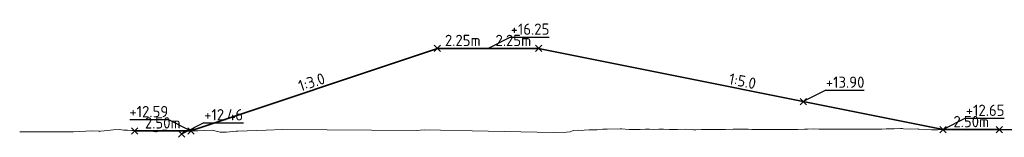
# Model space of a CAD drawing. Header units: metres. Extents: x 202146 to 211382, y 396791 to 397727.
# Tile 14 of 19: x 211078.04 to 211121.84, y 397198.6 to 397203.81. Entities that reach past the tile are written whole.
import ezdxf

# ---------------------------------------------------------------- set-up
doc = ezdxf.new("R2010")
doc.units = ezdxf.units.M
for name, color, linetype, lineweight in [('B-WA-GW-MAAIVELD-G', 8, 'Continuous', 18), ('N-WA-GW-AFWERKEN_INZAAIEN-G', 60, 'Continuous', 35), ('N-WA-GW-GROND-G', 22, 'Continuous', 35), ('T-WA-OG-KADASTRAAL_TIJDELIJKE_INGEBRUIKNAME-G', 7, 'Continuous', 25), ('X-XX-AL-DETAIL_1-S', 253, 'Continuous', 18), ('X-XX-AL-T25', 7, 'Continuous', 25)]:
    doc.layers.add(name, color=color, linetype=linetype, lineweight=lineweight)
doc.layers.add('C3D-SECTION', color=7, linetype='Continuous')
doc.styles.add('NLCS-ISO', font='NLCS-ISO.ttf')

# ---------------------------------------------------------------- blocks, each defined once
blk = doc.blocks.new('*U132')
at = {"layer": 'B-WA-GW-MAAIVELD-G', "color": 8, "linetype": 'Continuous', "lineweight": 18}
for p, q in [((211081.961, 397198.901), (211082.205, 397198.935)), ((211082.205, 397198.935), (211082.468, 397198.944)), ((211082.468, 397198.944), (211082.675, 397198.912)), ((211082.675, 397198.912), (211082.832, 397198.91)), ((211082.832, 397198.91), (211083.032, 397198.895)), ((211083.296, 397198.904), (211083.389, 397198.911)), ((211083.389, 397198.911), (211083.46, 397198.905)), ((211084.123, 397198.842), (211084.46, 397198.926)), ((211084.46, 397198.926), (211084.715, 397198.902)), ((211085.97, 397198.884), (211086.244, 397198.909)), ((211086.244, 397198.909), (211086.597, 397198.918)), ((211086.597, 397198.918), (211086.601, 397198.918)), ((211086.601, 397198.918), (211086.606, 397198.917)), ((211086.606, 397198.917), (211086.958, 397198.835)), ((211087.745, 397198.875), (211089.013, 397198.917)), ((211089.013, 397198.917), (211089.735, 397198.94)), ((211089.735, 397198.94), (211095.674, 397198.905)), ((211095.674, 397198.905), (211096.047, 397198.928)), ((211096.047, 397198.928), (211098.875, 397198.874)), ((211102.66, 397198.907), (211102.913, 397198.914)), ((211102.913, 397198.914), (211103.017, 397198.907)), ((211103.017, 397198.907), (211103.154, 397198.917)), ((211103.154, 397198.917), (211103.374, 397198.935)), ((211103.374, 397198.935), (211103.541, 397198.935)), ((211103.541, 397198.935), (211103.731, 397198.934)), ((211103.731, 397198.934), (211103.982, 397198.957)), ((211103.982, 397198.957), (211104.168, 397198.956)), ((211104.168, 397198.956), (211104.754, 397198.978)), ((211104.754, 397198.978), (211104.796, 397198.978)), ((211104.796, 397198.978), (211104.809, 397198.978)), ((211104.809, 397198.978), (211105.158, 397198.949)), ((211105.158, 397198.949), (211105.423, 397198.95)), ((211105.423, 397198.95), (211105.515, 397198.947)), ((211105.515, 397198.947), (211105.636, 397198.952)), ((211105.636, 397198.952), (211105.872, 397198.962)), ((211105.872, 397198.962), (211106.051, 397198.957)), ((211106.051, 397198.957), (211106.229, 397198.951)), ((211106.229, 397198.951), (211106.464, 397198.957)), ((211106.464, 397198.957), (211106.586, 397198.955)), ((211106.586, 397198.955), (211106.678, 397198.955)), ((211106.678, 397198.955), (211106.943, 397198.939)), ((211106.943, 397198.939), (211107.291, 397198.95)), ((211107.291, 397198.95), (211107.3, 397198.949)), ((211107.3, 397198.949), (211107.306, 397198.95)), ((211107.306, 397198.95), (211107.656, 397198.956)), ((211107.656, 397198.956), (211107.933, 397198.94)), ((211107.933, 397198.94), (211108.013, 397198.936)), ((211108.013, 397198.936), (211108.119, 397198.938)), ((211108.119, 397198.938), (211108.37, 397198.948)), ((211108.37, 397198.948), (211108.561, 397198.953)), ((211108.561, 397198.953), (211108.727, 397198.953)), ((211108.727, 397198.953), (211108.946, 397198.951)), ((211108.946, 397198.951), (211109.084, 397198.951)), ((211109.084, 397198.951), (211109.188, 397198.949)), ((211109.188, 397198.949), (211109.441, 397198.95)), ((211109.441, 397198.95), (211109.774, 397198.962)), ((211109.774, 397198.962), (211109.798, 397198.963)), ((211109.798, 397198.963), (211109.816, 397198.962)), ((211109.816, 397198.962), (211110.155, 397198.956)), ((211110.155, 397198.956), (211110.444, 397198.958)), ((211110.444, 397198.958), (211110.601, 397198.95)), ((211110.601, 397198.95), (211111.071, 397198.942)), ((211111.071, 397198.942), (211111.225, 397198.947)), ((211111.225, 397198.947), (211111.428, 397198.951)), ((211111.428, 397198.951), (211111.582, 397198.947)), ((211111.582, 397198.947), (211111.699, 397198.947)), ((211111.699, 397198.947), (211111.939, 397198.948)), ((211111.939, 397198.948), (211112.256, 397198.951)), ((211112.256, 397198.951), (211112.296, 397198.953)), ((211112.296, 397198.953), (211112.326, 397198.953)), ((211112.326, 397198.953), (211112.653, 397198.952)), ((211112.653, 397198.952), (211112.954, 397198.955)), ((211112.954, 397198.955), (211113.01, 397198.956)), ((211113.01, 397198.956), (211113.083, 397198.958)), ((211113.083, 397198.958), (211113.366, 397198.972)), ((211113.366, 397198.972), (211113.581, 397198.96)), ((211113.581, 397198.96), (211113.723, 397198.954)), ((211113.723, 397198.954), (211113.911, 397198.956)), ((211113.911, 397198.956), (211114.08, 397198.959)), ((211114.08, 397198.959), (211114.209, 397198.962)), ((211114.209, 397198.962), (211114.437, 397198.959)), ((211114.437, 397198.959), (211114.738, 397198.96)), ((211114.738, 397198.96), (211114.794, 397198.959)), ((211114.794, 397198.959), (211114.836, 397198.959)), ((211114.836, 397198.959), (211115.151, 397198.964)), ((211115.151, 397198.964), (211115.464, 397198.955)), ((211115.464, 397198.955), (211115.508, 397198.955)), ((211115.508, 397198.955), (211115.566, 397198.955)), ((211115.566, 397198.955), (211115.865, 397198.958)), ((211115.865, 397198.958), (211116.091, 397198.958)), ((211116.091, 397198.958), (211116.221, 397198.96)), ((211116.221, 397198.96), (211116.393, 397198.962)), ((211116.393, 397198.962), (211116.578, 397198.969)), ((211116.578, 397198.969), (211116.719, 397198.973)), ((211116.719, 397198.973), (211116.935, 397198.978)), ((211116.935, 397198.978), (211117.22, 397198.983)), ((211117.22, 397198.983), (211117.292, 397198.983)), ((211117.292, 397198.983), (211117.346, 397198.98)), ((211117.346, 397198.98), (211117.649, 397198.966)), ((211117.649, 397198.966), (211117.974, 397198.969)), ((211117.974, 397198.969), (211118.006, 397198.967)), ((211118.006, 397198.967), (211118.048, 397198.965)), ((211118.048, 397198.965), (211118.363, 397198.946)), ((211118.363, 397198.946), (211118.601, 397198.937)), ((211118.601, 397198.937), (211118.72, 397198.936)), ((211118.72, 397198.936), (211118.875, 397198.936)), ((211118.875, 397198.936), (211119.076, 397198.942)), ((211119.076, 397198.942), (211119.229, 397198.938)), ((211119.229, 397198.938), (211119.433, 397198.935)), ((211119.433, 397198.935), (211119.703, 397198.935)), ((211119.703, 397198.935), (211119.79, 397198.935)), ((211119.79, 397198.935), (211119.857, 397198.933)), ((211119.857, 397198.933), (211120.147, 397198.923)), ((211120.147, 397198.923), (211120.484, 397198.939)), ((211120.484, 397198.939), (211120.504, 397198.939)), ((211120.504, 397198.939), (211120.53, 397198.941)), ((211120.53, 397198.941), (211120.861, 397198.932)), ((211120.861, 397198.932), (211121.112, 397198.938)), ((211121.112, 397198.938), (211121.218, 397198.933)), ((211121.218, 397198.933), (211121.358, 397198.934)), ((211121.358, 397198.934), (211121.575, 397198.953)), ((211121.575, 397198.953), (211121.739, 397198.938)), ((211121.739, 397198.938), (211121.931, 397198.935)), ((211078.043, 397198.84), (211079.057, 397198.838)), ((211079.057, 397198.838), (211080.436, 397198.848)), ((211080.436, 397198.848), (211081.256, 397198.886)), ((211081.256, 397198.886), (211081.577, 397198.865)), ((211081.577, 397198.865), (211081.595, 397198.864)), ((211081.595, 397198.864), (211081.641, 397198.865)), ((211081.641, 397198.865), (211081.961, 397198.901)), ((211083.032, 397198.895), (211083.296, 397198.904)), ((211083.46, 397198.905), (211083.746, 397198.896)), ((211083.746, 397198.896), (211084.087, 397198.841)), ((211084.087, 397198.841), (211084.103, 397198.839)), ((211084.103, 397198.839), (211084.123, 397198.842)), ((211084.715, 397198.902), (211084.816, 397198.895)), ((211084.816, 397198.895), (211084.951, 397198.897)), ((211084.951, 397198.897), (211085.53, 397198.885)), ((211085.53, 397198.885), (211085.778, 397198.881)), ((211085.778, 397198.881), (211085.887, 397198.888)), ((211085.887, 397198.888), (211085.97, 397198.884)), ((211086.958, 397198.835), (211087.225, 397198.832)), ((211087.225, 397198.832), (211087.671, 397198.875)), ((211087.671, 397198.875), (211087.745, 397198.875)), ((211098.875, 397198.874), (211101.783, 397198.818)), ((211101.783, 397198.818), (211102.366, 397198.821)), ((211102.366, 397198.821), (211102.524, 397198.845)), ((211102.524, 397198.845), (211102.66, 397198.907))]:
    blk.add_line(p, q, dxfattribs=at)
blk = doc.blocks.new('*U133')
at = {"layer": 'B-WA-GW-MAAIVELD-G', "color": 8, "linetype": 'Continuous', "lineweight": 18}
for p, q in [((211081.961, 397198.901), (211082.205, 397198.935)), ((211082.205, 397198.935), (211082.468, 397198.944)), ((211082.468, 397198.944), (211082.675, 397198.912)), ((211082.675, 397198.912), (211082.832, 397198.91)), ((211082.832, 397198.91), (211083.032, 397198.895)), ((211083.296, 397198.904), (211083.389, 397198.911)), ((211083.389, 397198.911), (211083.46, 397198.905)), ((211084.123, 397198.842), (211084.46, 397198.926)), ((211084.46, 397198.926), (211084.715, 397198.902)), ((211085.97, 397198.884), (211086.244, 397198.909)), ((211086.244, 397198.909), (211086.597, 397198.918)), ((211086.597, 397198.918), (211086.601, 397198.918)), ((211086.601, 397198.918), (211086.606, 397198.917)), ((211086.606, 397198.917), (211086.958, 397198.835)), ((211087.745, 397198.875), (211089.013, 397198.917)), ((211089.013, 397198.917), (211089.735, 397198.94)), ((211089.735, 397198.94), (211095.674, 397198.905)), ((211095.674, 397198.905), (211096.047, 397198.928)), ((211096.047, 397198.928), (211098.875, 397198.874)), ((211102.66, 397198.907), (211102.913, 397198.914)), ((211102.913, 397198.914), (211103.017, 397198.907)), ((211103.017, 397198.907), (211103.154, 397198.917)), ((211103.154, 397198.917), (211103.374, 397198.935)), ((211103.374, 397198.935), (211103.541, 397198.935)), ((211103.541, 397198.935), (211103.731, 397198.934)), ((211103.731, 397198.934), (211103.982, 397198.957)), ((211103.982, 397198.957), (211104.168, 397198.956)), ((211104.168, 397198.956), (211104.754, 397198.978)), ((211104.754, 397198.978), (211104.796, 397198.978)), ((211104.796, 397198.978), (211104.809, 397198.978)), ((211104.809, 397198.978), (211105.158, 397198.949)), ((211105.158, 397198.949), (211105.423, 397198.95)), ((211105.423, 397198.95), (211105.515, 397198.947)), ((211105.515, 397198.947), (211105.636, 397198.952)), ((211105.636, 397198.952), (211105.872, 397198.962)), ((211105.872, 397198.962), (211106.051, 397198.957)), ((211106.051, 397198.957), (211106.229, 397198.951)), ((211106.229, 397198.951), (211106.464, 397198.957)), ((211106.464, 397198.957), (211106.586, 397198.955)), ((211106.586, 397198.955), (211106.678, 397198.955)), ((211106.678, 397198.955), (211106.943, 397198.939)), ((211106.943, 397198.939), (211107.291, 397198.95)), ((211107.291, 397198.95), (211107.3, 397198.949)), ((211107.3, 397198.949), (211107.306, 397198.95)), ((211107.306, 397198.95), (211107.656, 397198.956)), ((211107.656, 397198.956), (211107.933, 397198.94)), ((211107.933, 397198.94), (211108.013, 397198.936)), ((211108.013, 397198.936), (211108.119, 397198.938)), ((211108.119, 397198.938), (211108.37, 397198.948)), ((211108.37, 397198.948), (211108.561, 397198.953)), ((211108.561, 397198.953), (211108.727, 397198.953)), ((211108.727, 397198.953), (211108.946, 397198.951)), ((211108.946, 397198.951), (211109.084, 397198.951)), ((211109.084, 397198.951), (211109.188, 397198.949)), ((211109.188, 397198.949), (211109.441, 397198.95)), ((211109.441, 397198.95), (211109.774, 397198.962)), ((211109.774, 397198.962), (211109.798, 397198.963)), ((211109.798, 397198.963), (211109.816, 397198.962)), ((211109.816, 397198.962), (211110.155, 397198.956)), ((211110.155, 397198.956), (211110.444, 397198.958)), ((211110.444, 397198.958), (211110.601, 397198.95)), ((211110.601, 397198.95), (211111.071, 397198.942)), ((211111.071, 397198.942), (211111.225, 397198.947)), ((211111.225, 397198.947), (211111.428, 397198.951)), ((211111.428, 397198.951), (211111.582, 397198.947)), ((211111.582, 397198.947), (211111.699, 397198.947)), ((211111.699, 397198.947), (211111.939, 397198.948)), ((211111.939, 397198.948), (211112.256, 397198.951)), ((211112.256, 397198.951), (211112.296, 397198.953)), ((211112.296, 397198.953), (211112.326, 397198.953)), ((211112.326, 397198.953), (211112.653, 397198.952)), ((211112.653, 397198.952), (211112.954, 397198.955)), ((211112.954, 397198.955), (211113.01, 397198.956)), ((211113.01, 397198.956), (211113.083, 397198.958)), ((211113.083, 397198.958), (211113.366, 397198.972)), ((211113.366, 397198.972), (211113.581, 397198.96)), ((211113.581, 397198.96), (211113.723, 397198.954)), ((211113.723, 397198.954), (211113.911, 397198.956)), ((211113.911, 397198.956), (211114.08, 397198.959)), ((211114.08, 397198.959), (211114.209, 397198.962)), ((211114.209, 397198.962), (211114.437, 397198.959)), ((211114.437, 397198.959), (211114.738, 397198.96)), ((211114.738, 397198.96), (211114.794, 397198.959)), ((211114.794, 397198.959), (211114.836, 397198.959)), ((211114.836, 397198.959), (211115.151, 397198.964)), ((211115.151, 397198.964), (211115.464, 397198.955)), ((211115.464, 397198.955), (211115.508, 397198.955)), ((211115.508, 397198.955), (211115.566, 397198.955)), ((211115.566, 397198.955), (211115.865, 397198.958)), ((211115.865, 397198.958), (211116.091, 397198.958)), ((211116.091, 397198.958), (211116.221, 397198.96)), ((211116.221, 397198.96), (211116.393, 397198.962)), ((211116.393, 397198.962), (211116.578, 397198.969)), ((211116.578, 397198.969), (211116.719, 397198.973)), ((211116.719, 397198.973), (211116.935, 397198.978)), ((211116.935, 397198.978), (211117.22, 397198.983)), ((211117.22, 397198.983), (211117.292, 397198.983)), ((211117.292, 397198.983), (211117.346, 397198.98)), ((211117.346, 397198.98), (211117.649, 397198.966)), ((211117.649, 397198.966), (211117.974, 397198.969)), ((211117.974, 397198.969), (211118.006, 397198.967)), ((211118.006, 397198.967), (211118.048, 397198.965)), ((211118.048, 397198.965), (211118.363, 397198.946)), ((211118.363, 397198.946), (211118.601, 397198.937)), ((211118.601, 397198.937), (211118.72, 397198.936)), ((211118.72, 397198.936), (211118.875, 397198.936)), ((211118.875, 397198.936), (211119.076, 397198.942)), ((211119.076, 397198.942), (211119.229, 397198.938)), ((211119.229, 397198.938), (211119.433, 397198.935)), ((211119.433, 397198.935), (211119.703, 397198.935)), ((211119.703, 397198.935), (211119.79, 397198.935)), ((211119.79, 397198.935), (211119.857, 397198.933)), ((211119.857, 397198.933), (211120.147, 397198.923)), ((211120.147, 397198.923), (211120.484, 397198.939)), ((211120.484, 397198.939), (211120.504, 397198.939)), ((211120.504, 397198.939), (211120.53, 397198.941)), ((211120.53, 397198.941), (211120.861, 397198.932)), ((211120.861, 397198.932), (211121.112, 397198.938)), ((211121.112, 397198.938), (211121.218, 397198.933)), ((211121.218, 397198.933), (211121.358, 397198.934)), ((211121.358, 397198.934), (211121.575, 397198.953)), ((211121.575, 397198.953), (211121.739, 397198.938)), ((211121.739, 397198.938), (211121.931, 397198.935)), ((211078.043, 397198.84), (211079.057, 397198.838)), ((211079.057, 397198.838), (211080.436, 397198.848)), ((211080.436, 397198.848), (211081.256, 397198.886)), ((211081.256, 397198.886), (211081.577, 397198.865)), ((211081.577, 397198.865), (211081.595, 397198.864)), ((211081.595, 397198.864), (211081.641, 397198.865)), ((211081.641, 397198.865), (211081.961, 397198.901)), ((211083.032, 397198.895), (211083.296, 397198.904)), ((211083.46, 397198.905), (211083.746, 397198.896)), ((211083.746, 397198.896), (211084.087, 397198.841)), ((211084.087, 397198.841), (211084.103, 397198.839)), ((211084.103, 397198.839), (211084.123, 397198.842)), ((211084.715, 397198.902), (211084.816, 397198.895)), ((211084.816, 397198.895), (211084.951, 397198.897)), ((211084.951, 397198.897), (211085.53, 397198.885)), ((211085.53, 397198.885), (211085.778, 397198.881)), ((211085.778, 397198.881), (211085.887, 397198.888)), ((211085.887, 397198.888), (211085.97, 397198.884)), ((211086.958, 397198.835), (211087.225, 397198.832)), ((211087.225, 397198.832), (211087.671, 397198.875)), ((211087.671, 397198.875), (211087.745, 397198.875)), ((211098.875, 397198.874), (211101.783, 397198.818)), ((211101.783, 397198.818), (211102.366, 397198.821)), ((211102.366, 397198.821), (211102.524, 397198.845)), ((211102.524, 397198.845), (211102.66, 397198.907))]:
    blk.add_line(p, q, dxfattribs=at)
blk = doc.blocks.new('*U143')
at = {"layer": 'N-WA-GW-AFWERKEN_INZAAIEN-G', "color": 60, "linetype": 'Continuous', "lineweight": 35}
for p, q in [((211096.625, 397202.539), (211085.656, 397198.883)), ((211098.875, 397202.539), (211096.625, 397202.539)), ((211098.875, 397202.539), (211101.125, 397202.539)), ((211101.125, 397202.539), (211119.117, 397198.941))]:
    blk.add_line(p, q, dxfattribs=at)
at = {"layer": 'N-WA-GW-GROND-G', "color": 22, "linetype": 'Continuous', "lineweight": 35}
for p, q in [((211119.117, 397198.941), (211121.617, 397198.941)), ((211085.656, 397198.883), (211083.156, 397198.883))]:
    blk.add_line(p, q, dxfattribs=at)
at = {"layer": 'T-WA-OG-KADASTRAAL_TIJDELIJKE_INGEBRUIKNAME-G', "color": 7, "linetype": 'Continuous', "lineweight": 25}
blk.add_line((211121.617, 397198.941), (211125.617, 397198.941), dxfattribs=at)
at = {"layer": 'X-XX-AL-DETAIL_1-S', "color": 253, "linetype": 'Continuous', "lineweight": 18}
for p, q in [((211096.484, 397202.398), (211096.767, 397202.681)), ((211096.484, 397202.681), (211096.767, 397202.398)), ((211100.984, 397202.398), (211101.267, 397202.681)), ((211100.984, 397202.681), (211101.267, 397202.398)), ((211112.751, 397200.044), (211113.034, 397200.327)), ((211112.751, 397200.327), (211113.034, 397200.044)), ((211083.015, 397198.741), (211083.298, 397199.024)), ((211083.015, 397199.024), (211083.298, 397198.741)), ((211085.515, 397198.741), (211085.798, 397199.024)), ((211085.515, 397199.024), (211085.798, 397198.741)), ((211118.976, 397198.799), (211119.258, 397199.082)), ((211118.976, 397199.082), (211119.258, 397198.799)), ((211121.476, 397198.799), (211121.758, 397199.082)), ((211121.476, 397199.082), (211121.758, 397198.799)), ((211085.1, 397198.603), (211085.383, 397198.886)), ((211085.1, 397198.886), (211085.383, 397198.603))]:
    blk.add_line(p, q, dxfattribs=at)
at = {"layer": 'X-XX-AL-T25', "color": 7, "linetype": 'Continuous', "lineweight": 25}
for p, q in [((211099.875, 397203.039), (211098.875, 397202.539)), ((211099.875, 397203.039), (211101.587, 397203.039)), ((211113.892, 397200.686), (211112.892, 397200.186)), ((211113.892, 397200.686), (211115.604, 397200.686)), ((211082.944, 397199.383), (211084.656, 397199.383)), ((211084.656, 397199.383), (211085.656, 397198.883)), ((211120.117, 397199.441), (211119.117, 397198.941)), ((211120.117, 397199.441), (211121.829, 397199.441)), ((211086.241, 397199.244), (211085.241, 397198.744)), ((211086.241, 397199.244), (211088.003, 397199.244))]:
    blk.add_line(p, q, dxfattribs=at)
at = {"layer": 'X-XX-AL-T25', "color": 7, "linetype": 'Continuous', "lineweight": 25, "char_height": 0.5, "style": 'NLCS-ISO'}
for s, insert, attachment_point in [('+16.25', (211099.881, 397203.145), 7), ('+13.90', (211113.898, 397200.792), 7), ('+12.59', (211084.65, 397199.489), 9), ('+12.46', (211086.247, 397199.35), 7), ('+12.65', (211120.123, 397199.547), 7)]:
    blk.add_mtext(s, dxfattribs=dict(at, insert=insert, attachment_point=attachment_point))
at = {"layer": 'X-XX-AL-T25', "color": 7, "linetype": 'Continuous', "lineweight": 25, "char_height": 0.5, "attachment_point": 8, "style": 'NLCS-ISO'}
for s, insert, rotation in [('2.25m', (211097.75, 397202.645), 360), ('2.25m', (211100, 397202.645), 0), ('1:3.0', (211091.107, 397200.811), 18.4349), ('1:5.0', (211110.142, 397200.844), 348.6901), ('2.50m', (211084.406, 397198.989), 360), ('2.50m', (211120.367, 397199.047), 0)]:
    blk.add_mtext(s, dxfattribs=dict(at, insert=insert, rotation=rotation))
blk = doc.blocks.new('*U144')
at = {"layer": 'B-WA-GW-MAAIVELD-G', "color": 8, "linetype": 'Continuous', "lineweight": 18}
for p, q in [((211094.884, 397201.959), (211096.625, 397202.539)), ((211096.625, 397202.539), (211096.987, 397202.539)), ((211096.987, 397202.539), (211098.875, 397202.539)), ((211098.875, 397202.539), (211099.237, 397202.539)), ((211099.237, 397202.539), (211101.125, 397202.539)), ((211101.125, 397202.539), (211104.025, 397201.959)), ((211085.731, 397198.908), (211094.884, 397201.959)), ((211104.025, 397201.959), (211119.181, 397198.928)), ((211119.181, 397198.928), (211119.583, 397198.928)), ((211119.583, 397198.928), (211121.681, 397198.928)), ((211083.231, 397198.908), (211085.329, 397198.908)), ((211085.329, 397198.908), (211085.731, 397198.908))]:
    blk.add_line(p, q, dxfattribs=at)

msp = doc.modelspace()

# ---------------------------------------------------------------- block references
at = {"layer": 'C3D-SECTION', "color": 7, "linetype": 'Continuous', "lineweight": -3}
for name in ['*U143', '*U144', '*U132', '*U133']:
    msp.add_blockref(name, (0, 0), dxfattribs=at)

doc.saveas('drawing.dxf')
